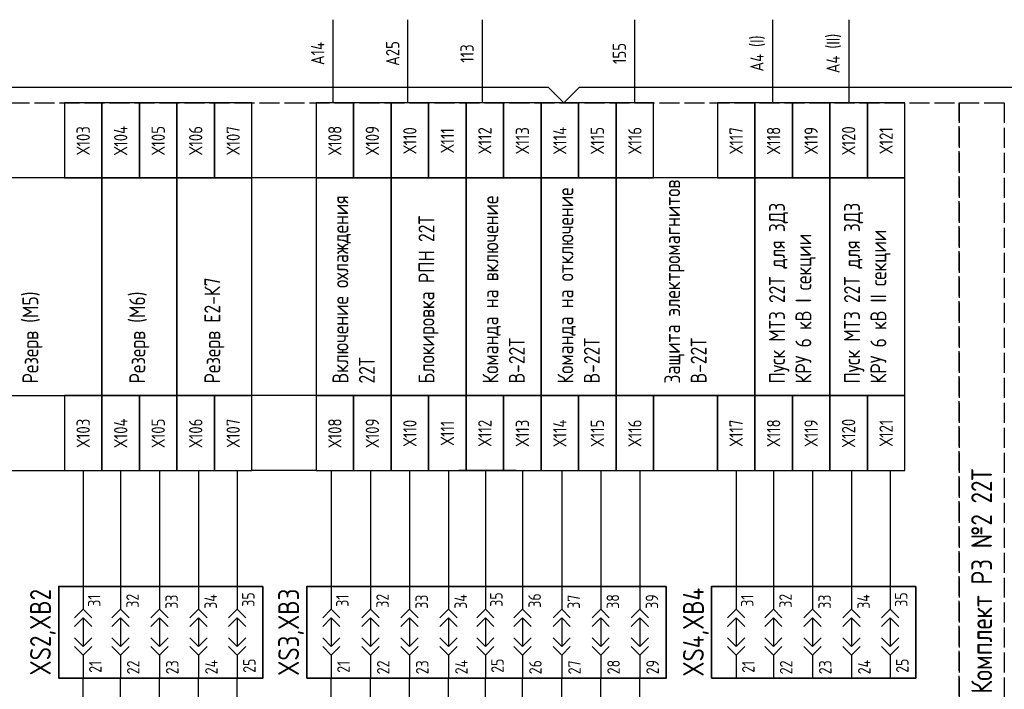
# Model space of a CAD drawing. Header units: millimetres. Extents: x 616 to 6446, y 2590 to 5711.
# Tile 10 of 50: x 2453 to 2571, y 3420 to 3500. Entities that reach past the tile are written whole.
import ezdxf

# ---------------------------------------------------------------- set-up
doc = ezdxf.new("R2010")
doc.units = ezdxf.units.MM
doc.linetypes.add('ACAD_ISO02W100', pattern=[15, 12, -3])
doc.styles.add('SIMPLEX', font='GOST.ttf', dxfattribs={"height": 5})

msp = doc.modelspace()

# ---------------------------------------------------------------- linework, layer by layer
at = {"color": 3}
for p, q in [((2490.48, 3490.31), (2490.48, 3500.31)), ((2499.47, 3490.31), (2499.47, 3500.31)), ((2508.4, 3490.31), (2508.4, 3500.31)), ((2526.68, 3490.31), (2526.68, 3500.31)), ((2543.27, 3490.31), (2543.27, 3500.31)), ((2552.41, 3490.31), (2552.41, 3500.31))]:
    msp.add_line(p, q, dxfattribs=at)
for p, q in [((2414.22, 3492.19), (2516.28, 3492.19)), ((2516.28, 3492.19), (2518.16, 3490.31)), ((2518.16, 3490.31), (2520.04, 3492.19)), ((2520.04, 3492.19), (2581.02, 3492.19)), ((2488.45, 3481.31), (2480.75, 3481.31)), ((2513.31, 3481.31), (2506.45, 3481.31)), ((2488.45, 3455.19), (2480.75, 3455.19)), ((2513.31, 3455.18), (2506.45, 3455.18)), ((2450.59, 3446.18), (2458.25, 3446.18)), ((2460.5, 3446.19), (2460.5, 3431.24)), ((2464.96, 3446.19), (2464.96, 3431.24)), ((2469.66, 3446.19), (2469.66, 3431.24)), ((2474.34, 3446.19), (2474.34, 3431.24)), ((2478.98, 3446.19), (2478.98, 3431.24)), ((2488.45, 3446.18), (2480.75, 3446.18)), ((2490.27, 3446.19), (2490.27, 3431.24)), ((2494.97, 3446.19), (2494.97, 3431.24)), ((2499.66, 3446.19), (2499.66, 3431.24)), ((2504.34, 3446.19), (2504.34, 3431.24)), ((2512.44, 3446.18), (2505.57, 3446.18)), ((2508.76, 3446.19), (2508.76, 3431.24)), ((2513.22, 3446.19), (2513.22, 3431.24)), ((2517.92, 3446.19), (2517.92, 3431.24)), ((2522.6, 3446.19), (2522.6, 3431.24)), ((2527.29, 3446.19), (2527.29, 3431.24)), ((2538.85, 3446.19), (2538.85, 3431.24)), ((2543.32, 3446.19), (2543.32, 3431.24)), ((2548.01, 3446.19), (2548.01, 3431.24)), ((2552.69, 3446.19), (2552.69, 3431.24)), ((2557.33, 3446.19), (2557.33, 3431.24)), ((2460.5, 3432.27), (2460.5, 3429.51)), ((2464.96, 3432.27), (2464.96, 3429.51)), ((2469.66, 3432.27), (2469.66, 3429.51)), ((2474.34, 3432.27), (2474.34, 3429.51)), ((2478.98, 3432.27), (2478.98, 3429.51)), ((2490.27, 3432.27), (2490.27, 3429.51)), ((2494.97, 3432.27), (2494.97, 3429.51)), ((2499.66, 3432.27), (2499.66, 3429.51)), ((2504.34, 3432.27), (2504.34, 3429.51)), ((2508.76, 3432.27), (2508.76, 3429.51)), ((2513.22, 3432.27), (2513.22, 3429.51)), ((2517.92, 3432.27), (2517.92, 3429.51)), ((2522.6, 3432.27), (2522.6, 3429.51)), ((2527.29, 3432.27), (2527.29, 3429.51)), ((2538.85, 3432.27), (2538.85, 3429.51)), ((2543.32, 3432.27), (2543.32, 3429.51)), ((2548.01, 3432.27), (2548.01, 3429.51)), ((2552.69, 3432.27), (2552.69, 3429.51)), ((2557.33, 3432.27), (2557.33, 3429.52)), ((2460.5, 3428.48), (2460.5, 3425.04)), ((2464.96, 3428.48), (2464.96, 3425.04)), ((2469.66, 3428.48), (2469.66, 3425.04)), ((2474.34, 3428.48), (2474.34, 3425.04)), ((2478.98, 3428.48), (2478.98, 3425.04)), ((2490.27, 3428.48), (2490.27, 3425.04)), ((2494.97, 3428.48), (2494.97, 3425.04)), ((2499.66, 3428.48), (2499.66, 3425.04)), ((2504.34, 3428.48), (2504.34, 3425.04)), ((2508.76, 3428.48), (2508.76, 3425.04)), ((2513.22, 3428.48), (2513.22, 3425.04)), ((2517.92, 3428.48), (2517.92, 3425.04)), ((2522.6, 3428.48), (2522.6, 3425.04)), ((2527.29, 3428.48), (2527.29, 3425.04)), ((2538.85, 3428.48), (2538.85, 3425.04)), ((2543.32, 3428.48), (2543.32, 3425.04)), ((2548.01, 3428.48), (2548.01, 3425.04)), ((2552.69, 3428.48), (2552.69, 3425.04)), ((2557.33, 3428.48), (2557.33, 3425.04)), ((2460.5, 3424.01), (2460.5, 3421.25)), ((2464.96, 3424.01), (2464.96, 3421.25)), ((2469.66, 3424.01), (2469.66, 3421.25)), ((2474.34, 3424.01), (2474.34, 3421.25)), ((2478.98, 3424.01), (2478.98, 3421.25)), ((2490.27, 3424.01), (2490.27, 3421.25)), ((2494.97, 3424.01), (2494.97, 3421.25)), ((2499.66, 3424.01), (2499.66, 3421.25)), ((2504.34, 3424.01), (2504.34, 3421.25)), ((2508.76, 3424.01), (2508.76, 3421.25)), ((2513.22, 3424.01), (2513.22, 3421.25)), ((2517.92, 3424.01), (2517.92, 3421.25)), ((2522.6, 3424.01), (2522.6, 3421.25)), ((2527.29, 3424.01), (2527.29, 3421.25)), ((2538.85, 3424.01), (2538.85, 3421.25)), ((2543.32, 3424.01), (2543.32, 3421.25)), ((2548.01, 3424.01), (2548.01, 3421.25)), ((2552.69, 3424.01), (2552.69, 3421.25)), ((2557.33, 3424.01), (2557.33, 3421.25)), ((2460.5, 3417.81), (2460.5, 3421.25)), ((2464.96, 3417.81), (2464.96, 3421.25)), ((2469.66, 3417.81), (2469.66, 3421.25)), ((2474.34, 3417.81), (2474.34, 3421.25)), ((2478.98, 3417.81), (2478.98, 3421.25)), ((2490.27, 3417.81), (2490.27, 3421.25)), ((2490.27, 3417.81), (2490.27, 3421.25)), ((2494.97, 3417.81), (2494.97, 3421.25)), ((2499.66, 3417.81), (2499.66, 3421.25)), ((2504.34, 3417.81), (2504.34, 3421.25)), ((2508.76, 3417.81), (2508.76, 3421.25)), ((2513.22, 3417.81), (2513.22, 3421.25)), ((2517.92, 3417.81), (2517.92, 3421.25)), ((2522.61, 3417.81), (2522.61, 3421.25)), ((2527.29, 3417.81), (2527.29, 3421.25))]:
    msp.add_line(p, q)
at = {"color": 32, "linetype": 'ACAD_ISO02W100', "ltscale": 0.2, "true_color": 0xcd6928}
for points in [[(2551.45, 3359.11), (2400.61, 3359.11), (2400.64, 3490.31), (2565.63, 3490.31), (2565.6, 3359.11), (2551.45, 3359.11)], [(2565.6, 3359.11), (2565.6, 3359.11), (2565.6, 3490.31), (2571.03, 3490.31), (2571.03, 3359.11), (2565.6, 3359.11)]]:
    msp.add_lwpolyline(points, dxfattribs=at)
for points in [[(2462.75, 3481.31), (2462.75, 3490.31), (2458.25, 3490.31), (2458.25, 3481.31)], [(2467.25, 3481.31), (2467.25, 3490.31), (2462.75, 3490.31), (2462.75, 3481.31)], [(2471.75, 3481.31), (2471.75, 3490.31), (2467.25, 3490.31), (2467.25, 3481.31)], [(2476.25, 3481.31), (2476.25, 3490.31), (2471.75, 3490.31), (2471.75, 3481.31)], [(2480.75, 3481.31), (2480.75, 3490.31), (2476.25, 3490.31), (2476.25, 3481.31)], [(2492.95, 3481.31), (2492.95, 3490.31), (2488.45, 3490.31), (2488.45, 3481.31)], [(2497.45, 3481.31), (2497.45, 3490.31), (2492.95, 3490.31), (2492.95, 3481.31)], [(2501.95, 3481.31), (2501.95, 3490.31), (2497.45, 3490.31), (2497.45, 3481.31)], [(2506.45, 3481.31), (2506.45, 3490.31), (2501.95, 3490.31), (2501.95, 3481.31)], [(2510.95, 3481.31), (2510.95, 3490.31), (2506.45, 3490.31), (2506.45, 3481.31)], [(2515.45, 3481.31), (2515.45, 3490.31), (2510.95, 3490.31), (2510.95, 3481.31)], [(2519.95, 3481.31), (2519.95, 3490.31), (2515.45, 3490.31), (2515.45, 3481.31)], [(2524.45, 3481.31), (2524.45, 3490.31), (2519.95, 3490.31), (2519.95, 3481.31)], [(2528.95, 3481.31), (2528.95, 3490.31), (2524.45, 3490.31), (2524.45, 3481.31)], [(2541.1, 3481.31), (2541.1, 3490.31), (2536.6, 3490.31), (2536.6, 3481.31)], [(2545.6, 3481.31), (2545.6, 3490.31), (2541.1, 3490.31), (2541.1, 3481.31)], [(2550.1, 3481.31), (2550.1, 3490.31), (2545.6, 3490.31), (2545.6, 3481.31)], [(2554.6, 3481.31), (2554.6, 3490.31), (2550.1, 3490.31), (2550.1, 3481.31)], [(2559.1, 3481.31), (2559.1, 3490.31), (2554.6, 3490.31), (2554.6, 3481.31)], [(2462.75, 3455.18), (2462.75, 3481.31), (2446.09, 3481.31), (2446.09, 3455.18)], [(2471.75, 3455.19), (2471.75, 3481.31), (2462.75, 3481.31), (2462.75, 3455.19)], [(2480.75, 3455.19), (2480.75, 3481.31), (2471.75, 3481.31), (2471.75, 3455.19)], [(2497.45, 3455.19), (2497.45, 3481.31), (2488.45, 3481.31), (2488.45, 3455.19)], [(2506.45, 3455.18), (2506.45, 3481.31), (2497.45, 3481.31), (2497.45, 3455.18)], [(2515.45, 3455.18), (2515.45, 3481.31), (2506.45, 3481.31), (2506.45, 3455.18)], [(2524.45, 3455.19), (2524.45, 3481.31), (2515.45, 3481.31), (2515.45, 3455.19)], [(2541.1, 3455.19), (2541.1, 3481.31), (2524.45, 3481.31), (2524.45, 3455.19)], [(2550.1, 3455.19), (2550.1, 3481.31), (2541.1, 3481.31), (2541.1, 3455.19)], [(2559.1, 3455.19), (2559.1, 3481.31), (2550.1, 3481.31), (2550.1, 3455.19)], [(2462.75, 3446.18), (2462.75, 3455.18), (2458.25, 3455.18), (2458.25, 3446.18)], [(2467.25, 3446.18), (2467.25, 3455.18), (2462.75, 3455.18), (2462.75, 3446.18)], [(2471.75, 3446.18), (2471.75, 3455.18), (2467.25, 3455.18), (2467.25, 3446.18)], [(2476.25, 3446.18), (2476.25, 3455.18), (2471.75, 3455.18), (2471.75, 3446.18)], [(2480.75, 3446.18), (2480.75, 3455.18), (2476.25, 3455.18), (2476.25, 3446.18)], [(2492.95, 3446.18), (2492.95, 3455.18), (2488.45, 3455.18), (2488.45, 3446.18)], [(2497.45, 3446.18), (2497.45, 3455.18), (2492.95, 3455.18), (2492.95, 3446.18)], [(2501.95, 3446.18), (2501.95, 3455.18), (2497.45, 3455.18), (2497.45, 3446.18)], [(2506.45, 3446.18), (2506.45, 3455.18), (2501.95, 3455.18), (2501.95, 3446.18)], [(2510.95, 3446.18), (2510.95, 3455.18), (2506.45, 3455.18), (2506.45, 3446.18)], [(2515.45, 3446.18), (2515.45, 3455.18), (2510.95, 3455.18), (2510.95, 3446.18)], [(2519.95, 3446.18), (2519.95, 3455.18), (2515.45, 3455.18), (2515.45, 3446.18)], [(2524.45, 3446.18), (2524.45, 3455.18), (2519.95, 3455.18), (2519.95, 3446.18)], [(2528.95, 3446.18), (2528.95, 3455.18), (2524.45, 3455.18), (2524.45, 3446.18)], [(2536.6, 3446.19), (2536.6, 3455.19), (2528.95, 3455.19), (2528.95, 3446.19)], [(2541.1, 3446.19), (2541.1, 3455.19), (2536.6, 3455.19), (2536.6, 3446.19)], [(2545.6, 3446.19), (2545.6, 3455.19), (2541.1, 3455.19), (2541.1, 3446.19)], [(2550.1, 3446.19), (2550.1, 3455.19), (2545.6, 3455.19), (2545.6, 3446.19)], [(2554.6, 3446.19), (2554.6, 3455.19), (2550.1, 3455.19), (2550.1, 3446.19)], [(2559.1, 3446.19), (2559.1, 3455.19), (2554.6, 3455.19), (2554.6, 3446.19)]]:
    msp.add_lwpolyline(points, close=True)
at = {"lineweight": 35}
for points in [[(2482.06, 3432.27), (2482.06, 3421.25), (2457.56, 3421.25), (2457.56, 3432.27)], [(2530.46, 3432.27), (2530.46, 3421.25), (2487.34, 3421.25), (2487.34, 3432.27)], [(2560.42, 3432.27), (2560.42, 3421.25), (2535.91, 3421.25), (2535.91, 3432.27)]]:
    msp.add_lwpolyline(points, close=True, dxfattribs=at)
for points in [[(2459.46, 3428.48), (2460.5, 3429.51), (2461.53, 3428.48)], [(2463.93, 3428.48), (2464.96, 3429.51), (2466, 3428.48)], [(2468.62, 3428.48), (2469.66, 3429.51), (2470.69, 3428.48)], [(2473.31, 3428.48), (2474.34, 3429.51), (2475.37, 3428.48)], [(2477.95, 3428.48), (2478.98, 3429.51), (2480.01, 3428.48)], [(2489.24, 3428.48), (2490.27, 3429.51), (2491.31, 3428.48)], [(2493.93, 3428.48), (2494.97, 3429.51), (2496, 3428.48)], [(2498.63, 3428.48), (2499.66, 3429.51), (2500.69, 3428.48)], [(2503.31, 3428.48), (2504.34, 3429.51), (2505.37, 3428.48)], [(2507.72, 3428.48), (2508.76, 3429.51), (2509.79, 3428.48)], [(2512.19, 3428.48), (2513.22, 3429.51), (2514.26, 3428.48)], [(2516.88, 3428.48), (2517.92, 3429.51), (2518.95, 3428.48)], [(2521.57, 3428.48), (2522.6, 3429.51), (2523.63, 3428.48)], [(2526.26, 3428.48), (2527.29, 3429.51), (2528.32, 3428.48)], [(2537.82, 3428.48), (2538.85, 3429.51), (2539.88, 3428.48)], [(2542.29, 3428.48), (2543.32, 3429.51), (2544.35, 3428.48)], [(2546.98, 3428.48), (2548.01, 3429.51), (2549.04, 3428.48)], [(2551.66, 3428.48), (2552.69, 3429.51), (2553.73, 3428.48)], [(2556.3, 3428.48), (2557.33, 3429.52), (2558.37, 3428.48)], [(2459.46, 3427.45), (2460.5, 3428.48), (2461.53, 3427.45)], [(2463.93, 3427.45), (2464.96, 3428.48), (2466, 3427.45)], [(2468.62, 3427.45), (2469.66, 3428.48), (2470.69, 3427.45)], [(2473.31, 3427.45), (2474.34, 3428.48), (2475.37, 3427.45)], [(2477.95, 3427.45), (2478.98, 3428.48), (2480.01, 3427.45)], [(2489.24, 3427.45), (2490.27, 3428.48), (2491.31, 3427.45)], [(2493.93, 3427.45), (2494.97, 3428.48), (2496, 3427.45)], [(2498.63, 3427.45), (2499.66, 3428.48), (2500.69, 3427.45)], [(2503.31, 3427.45), (2504.34, 3428.48), (2505.37, 3427.45)], [(2507.72, 3427.45), (2508.76, 3428.48), (2509.79, 3427.45)], [(2512.19, 3427.45), (2513.22, 3428.48), (2514.26, 3427.45)], [(2516.88, 3427.45), (2517.92, 3428.48), (2518.95, 3427.45)], [(2521.57, 3427.45), (2522.6, 3428.48), (2523.63, 3427.45)], [(2526.26, 3427.45), (2527.29, 3428.48), (2528.32, 3427.45)], [(2537.82, 3427.45), (2538.85, 3428.48), (2539.88, 3427.45)], [(2542.29, 3427.45), (2543.32, 3428.48), (2544.35, 3427.45)], [(2546.98, 3427.45), (2548.01, 3428.48), (2549.04, 3427.45)], [(2551.66, 3427.45), (2552.69, 3428.48), (2553.73, 3427.45)], [(2556.3, 3427.45), (2557.33, 3428.48), (2558.37, 3427.45)], [(2459.46, 3426.07), (2460.5, 3425.04), (2461.53, 3426.07)], [(2463.93, 3426.07), (2464.96, 3425.04), (2466, 3426.07)], [(2468.62, 3426.07), (2469.66, 3425.04), (2470.69, 3426.07)], [(2473.31, 3426.07), (2474.34, 3425.04), (2475.37, 3426.07)], [(2477.95, 3426.07), (2478.98, 3425.04), (2480.01, 3426.07)], [(2489.24, 3426.07), (2490.27, 3425.04), (2491.31, 3426.07)], [(2493.93, 3426.07), (2494.97, 3425.04), (2496, 3426.07)], [(2498.63, 3426.07), (2499.66, 3425.04), (2500.69, 3426.07)], [(2503.31, 3426.07), (2504.34, 3425.04), (2505.37, 3426.07)], [(2507.72, 3426.07), (2508.76, 3425.04), (2509.79, 3426.07)], [(2512.19, 3426.07), (2513.22, 3425.04), (2514.26, 3426.07)], [(2516.88, 3426.07), (2517.92, 3425.04), (2518.95, 3426.07)], [(2521.57, 3426.07), (2522.6, 3425.04), (2523.63, 3426.07)], [(2526.26, 3426.07), (2527.29, 3425.04), (2528.32, 3426.07)], [(2537.82, 3426.07), (2538.85, 3425.04), (2539.88, 3426.07)], [(2542.29, 3426.07), (2543.32, 3425.04), (2544.35, 3426.07)], [(2546.98, 3426.07), (2548.01, 3425.04), (2549.04, 3426.07)], [(2551.66, 3426.07), (2552.69, 3425.04), (2553.73, 3426.07)], [(2556.3, 3426.07), (2557.33, 3425.04), (2558.37, 3426.07)], [(2459.46, 3425.04), (2460.5, 3424.01), (2461.53, 3425.04)], [(2463.93, 3425.04), (2464.96, 3424.01), (2466, 3425.04)], [(2468.62, 3425.04), (2469.66, 3424.01), (2470.69, 3425.04)], [(2473.31, 3425.04), (2474.34, 3424.01), (2475.37, 3425.04)], [(2477.95, 3425.04), (2478.98, 3424.01), (2480.01, 3425.04)], [(2489.24, 3425.04), (2490.27, 3424.01), (2491.31, 3425.04)], [(2493.93, 3425.04), (2494.97, 3424.01), (2496, 3425.04)], [(2498.63, 3425.04), (2499.66, 3424.01), (2500.69, 3425.04)], [(2503.31, 3425.04), (2504.34, 3424.01), (2505.37, 3425.04)], [(2507.72, 3425.04), (2508.76, 3424.01), (2509.79, 3425.04)], [(2512.19, 3425.04), (2513.22, 3424.01), (2514.26, 3425.04)], [(2516.88, 3425.04), (2517.92, 3424.01), (2518.95, 3425.04)], [(2521.57, 3425.04), (2522.6, 3424.01), (2523.63, 3425.04)], [(2526.26, 3425.04), (2527.29, 3424.01), (2528.32, 3425.04)], [(2537.82, 3425.04), (2538.85, 3424.01), (2539.88, 3425.04)], [(2542.29, 3425.04), (2543.32, 3424.01), (2544.35, 3425.04)], [(2546.98, 3425.04), (2548.01, 3424.01), (2549.04, 3425.04)], [(2551.66, 3425.04), (2552.69, 3424.01), (2553.73, 3425.04)], [(2556.3, 3425.04), (2557.33, 3424.01), (2558.37, 3425.04)]]:
    msp.add_lwpolyline(points)

# ---------------------------------------------------------------- texts
at = {"style": 'SIMPLEX'}
for s, p in [('31', (2462.57, 3429.82)), ('32', (2467.17, 3429.7)), ('33', (2471.86, 3429.57)), ('34', (2476.55, 3429.57)), ('35', (2481.06, 3429.82)), ('31', (2492.35, 3429.82)), ('32', (2497.17, 3429.7)), ('33', (2501.87, 3429.57)), ('34', (2506.55, 3429.57)), ('35', (2510.83, 3429.82)), ('36', (2515.43, 3429.7)), ('37', (2520.12, 3429.57)), ('38', (2524.81, 3429.57)), ('39', (2529.5, 3429.57)), ('31', (2540.93, 3429.82)), ('32', (2545.53, 3429.7)), ('33', (2550.22, 3429.57)), ('34', (2554.9, 3429.57)), ('35', (2559.41, 3429.82)), ('21', (2462.7, 3421.89)), ('22', (2467.25, 3421.71)), ('23', (2471.94, 3421.71)), ('24', (2476.63, 3421.71)), ('25', (2481.19, 3421.89)), ('21', (2492.48, 3421.89)), ('22', (2497.25, 3421.71)), ('23', (2501.94, 3421.71)), ('24', (2506.63, 3421.71)), ('25', (2510.96, 3421.89)), ('26', (2515.51, 3421.71)), ('27', (2520.2, 3421.71)), ('28', (2524.89, 3421.71)), ('29', (2529.58, 3421.71)), ('21', (2541.06, 3421.89)), ('22', (2545.6, 3421.71)), ('23', (2550.3, 3421.71)), ('24', (2554.98, 3421.71)), ('25', (2559.54, 3421.89))]:
    msp.add_text(s, height=1.5, rotation=90, dxfattribs=at).set_placement(p)
at = {"color": 7, "char_height": 1.6, "attachment_point": 5, "rotation": 90, "style": 'SIMPLEX'}
for s, insert, width in [('{\\C256;A4 (I)}', (2541.43, 3496.25), 8.118), ('{\\C256;A4 (II)}', (2550.57, 3496.25), 8.118), ('{\\C256;A14}', (2488.64, 3496.25), 8.118), ('{\\C256;A25}', (2497.64, 3496.25), 8.118), ('{\\C256;113}', (2506.56, 3496.25), 8.118), ('{\\C256;155}', (2524.84, 3496.25), 8.118), ('Х103', (2460.5, 3485.81), 9), ('Х104', (2465, 3485.81), 9), ('Х105', (2469.5, 3485.81), 9), ('Х106', (2474, 3485.81), 9), ('Х107', (2478.5, 3485.81), 9), ('Х108', (2490.7, 3485.81), 9), ('Х109', (2495.2, 3485.81), 9), ('Х110', (2499.7, 3485.81), 9), ('Х111', (2504.2, 3485.81), 9), ('Х112', (2508.7, 3485.81), 9), ('Х113', (2513.2, 3485.81), 9), ('Х114', (2517.7, 3485.81), 9), ('Х115', (2522.2, 3485.81), 9), ('Х116', (2526.7, 3485.81), 9), ('Х117', (2538.85, 3485.81), 9), ('Х118', (2543.35, 3485.81), 9), ('Х119', (2547.85, 3485.81), 9), ('Х120', (2552.35, 3485.81), 9), ('Х121', (2556.85, 3485.81), 9), ('Х103', (2460.5, 3450.68), 9), ('Х104', (2465, 3450.68), 9), ('Х105', (2469.5, 3450.68), 9), ('Х106', (2474, 3450.68), 9), ('Х107', (2478.5, 3450.68), 9), ('Х108', (2490.7, 3450.68), 9), ('Х109', (2495.2, 3450.68), 9), ('Х110', (2499.7, 3450.68), 9), ('Х111', (2504.2, 3450.68), 9), ('Х112', (2508.7, 3450.68), 9), ('Х113', (2513.2, 3450.68), 9), ('Х114', (2517.7, 3450.68), 9), ('Х115', (2522.2, 3450.68), 9), ('Х116', (2526.7, 3450.68), 9), ('Х117', (2538.85, 3450.69), 9), ('Х118', (2543.35, 3450.69), 9), ('Х119', (2547.85, 3450.69), 9), ('Х120', (2552.35, 3450.69), 9), ('Х121', (2556.85, 3450.69), 9)]:
    msp.add_mtext(s, dxfattribs=dict(at, insert=insert, width=width))
at = {"rotation": 90, "style": 'SIMPLEX'}
for s, insert, char_height, width, attachment_point in [('Команда на отключение В-22Т', (2519.95, 3456.62), 1.9, 24.6928, 4), ('Защита электромагнитов В-22Т', (2532.77, 3456.62), 1.9, 24.6929, 4), ('Блокировка РПН 22Т', (2501.95, 3456.62), 1.9, 24.6929, 4), ('Команда на включение В-22Т', (2510.95, 3456.62), 1.9, 24.6928, 4), ('Пуск МТЗ 22Т для ЗДЗ КРУ 6 кВ I секции ', (2545.6, 3456.62), 1.9, 24.6928, 4), ('Пуск МТЗ 22Т для ЗДЗ КРУ 6 кВ II секции ', (2554.6, 3456.62), 1.9, 24.6929, 4), ('Резерв Е2-К7', (2476.25, 3456.62), 1.9, 24.6929, 4), ('Резерв (М5)', (2454.42, 3456.62), 1.9, 24.6928, 4), ('Резерв (М6)', (2467.25, 3456.62), 1.9, 24.6928, 4), ('Панель 1Р4. Комплект РЗ №2 22Т', (2568.32, 3424.71), 2.5, 131.1995, 5)]:
    msp.add_mtext(s, dxfattribs=dict(at, insert=insert, char_height=char_height, width=width, attachment_point=attachment_point))
at = {"color": 2, "true_color": 0xf1eb1f, "insert": (2492.95, 3456.62), "char_height": 1.9, "width": 24.6929, "attachment_point": 4, "rotation": 90, "style": 'SIMPLEX'}
msp.add_mtext('{\\C256;Включение охлаждения 22Т}', dxfattribs=at)
at = {"lineweight": 50, "char_height": 2.5, "width": 12.5578, "attachment_point": 5, "rotation": 90, "style": 'SIMPLEX'}
for s, insert in [('XS2,XB2', (2455.66, 3426.76)), ('XS3,XB3', (2485.44, 3426.76)), ('XS4,XB4', (2534.02, 3426.76))]:
    msp.add_mtext(s, dxfattribs=dict(at, insert=insert))

doc.saveas('drawing.dxf')
